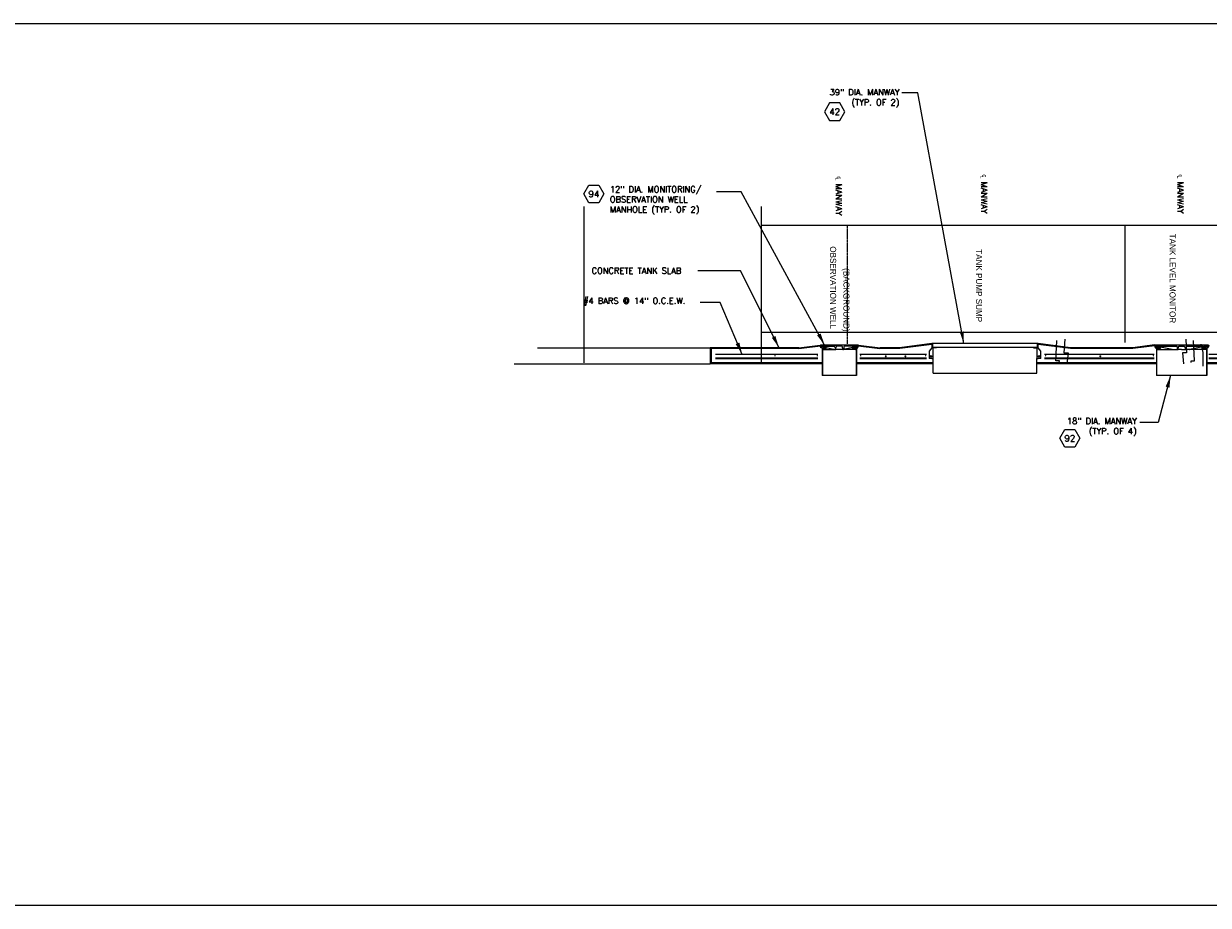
# Model space of a CAD drawing. Extents: x 2360 to 5106, y -824 to 622.
# Tile 8 of 124: x 2939 to 3379, y 294 to 622. Entities that reach past the tile are written whole.
import ezdxf
from ezdxf.enums import TextEntityAlignment as Align

# ---------------------------------------------------------------- set-up
doc = ezdxf.new("R2010")
doc.units = 0
doc.header["$MEASUREMENT"] = 0
for name, pattern in [('CENTER1', [0.6625, 0.5, -0.075, 0.0125, -0.075]), ('HIDDEN', [0.375, 0.25, -0.125]), ('TANK-SLAB$0$DASHED', [0.75, 0.5, -0.25])]:
    doc.linetypes.add(name, pattern=pattern)
doc.layers.get('0').update_dxf_attribs({"linetype": 'CONTINUOUS'})
doc.layers.get('DEFPOINTS').update_dxf_attribs({"linetype": 'CONTINUOUS'})
for name, color, linetype in [('FREEZE-OUTLINE-TITLES', 60, 'CONTINUOUS'), ('HATCH-CONCRETE', 2, 'CONTINUOUS'), ('REBAR', 4, 'TANK-SLAB$0$DASHED'), ('TANK-MANHOLE', 2, 'CONTINUOUS'), ('TANK-SLAB', 6, 'CONTINUOUS'), ('TEXT', 3, 'CONTINUOUS')]:
    doc.layers.add(name, color=color, linetype=linetype)
doc.styles.add('SIMPFRAC', font='simpfrac')
doc.styles.add('SIMPLEX', font='simplex')
doc.styles.add('TANK-SLAB$0$SIMPLEX', font='simplex')
doc.dimstyles.new('DIM48', dxfattribs={"dimscale": 48, "dimtxt": 0.09375, "dimasz": 0.09375, "dimexe": 0.0625, "dimexo": 0.0625, "dimgap": 0.0625, "dimtad": 1, "dimdec": 4, "dimzin": 3, "dimdsep": 46, "dimlunit": 4, "dimtxsty": 'SIMPLEX', "dimcen": 0, "dimclrd": 3, "dimclre": 3, "dimclrt": 3, "dimadec": 0, "dimazin": 0, "dimtfac": 1, "dimtdec": 4, "dimtofl": 0, "dimtmove": 2, "dimatfit": 3, "dimfxl": 1, "dimfrac": 2, "dimtolj": 1, "dimtzin": 3, "dimarcsym": 0})

# ---------------------------------------------------------------- blocks, each defined once
blk = doc.blocks.new('TANK-SLAB$0$HEX')
at = {"color": 3}
blk.add_lwpolyline([(-0.058, 0.1), (-0.115, 0), (-0.058, -0.1), (0.058, -0.1), (0.115, 0), (0.058, 0.1)], close=True, dxfattribs=at)
at = {"color": 3, "style": 'TANK-SLAB$0$SIMPLEX'}
blk.add_attdef('D#', text='', height=0.08, dxfattribs=at).set_placement((0, 0), align=Align.MIDDLE)

msp = doc.modelspace()

# ---------------------------------------------------------------- hatches: boundary and pattern name
at = {"layer": 'TANK-MANHOLE'}
h = msp.add_hatch(dxfattribs=at)
h.set_pattern_fill('LINE', color=1, scale=4, angle=225, style=0)
h.set_pattern_definition([(315, (3954.327, 373.92165), (-0.3535534, -0.3535534), [])])
h.paths.add_polyline_path([(3236.05874, 502.38571), (3236.14071, 502.24401, 0.269129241), (3236.2226, 502.19678), (3236.27407, 502.19678), (3236.27407, 502.13426), (3236.36854, 502.13426), (3236.43939, 502.06341), (3236.43939, 501.85086), (3236.28235, 501.85086, -0.197143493), (3236.21651, 501.87787), (3236.11213, 501.98083, 0.197143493), (3236.0463, 502.00784), (3236.04624, 502.00784), (3235.70897, 502.00784, 0.001531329), (3235.70858, 502.00784), (3235.35982, 502.00784, -0.315060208), (3235.18368, 502.13106), (3235.11407, 502.32181), (3235.10851, 502.38571)])

# ---------------------------------------------------------------- linework, layer by layer
at = {"layer": 'DEFPOINTS'}
for p, q in [((3146.91667, 495.90712), (3146.91667, 553.93954)), ((3212.91667, 495.90712), (3212.91667, 553.93954)), ((3212.91667, 547.0545), (3829.67305, 547.0545)), ((3348.17381, 503.40712), (3348.17381, 547.04714)), ((3212.91667, 507.27099), (3829.67305, 507.27099))]:
    msp.add_line(p, q, dxfattribs=at)
at = {"layer": 'DEFPOINTS', "linetype": 'CENTER1', "ltscale": 0.5}
msp.add_lwpolyline([(3244.91667, 502.90712), (3244.91667, 547.04714)], dxfattribs=at)
at = {"layer": 'DEFPOINTS'}
for points in [[(3323.62998, 495.95155), (3323.69694, 496.62759), (3322.37345, 496.62759), (3322.76761, 504.14867)], [(3325.68378, 504.64645), (3325.39384, 499.52251), (3326.8979, 499.52251), (3326.51734, 495.52111)], [(3370.66383, 504.64645), (3370.95378, 499.52251), (3369.44972, 499.52251), (3369.83028, 495.52111)], [(3372.71764, 495.95155), (3372.65067, 496.62759), (3373.97417, 496.62759), (3373.58001, 504.14867)], [(3376.2368, 502.78849), (3377.05109, 499.74637), (3377.05109, 494.64334)]]:
    msp.add_lwpolyline(points, dxfattribs=at)
at = {"layer": 'FREEZE-OUTLINE-TITLES', "color": 60, "linetype": 'Continuous'}
msp.add_lwpolyline([(3992.18868, 621.90712), (2876.18868, 621.90712), (2876.18868, 294.21628), (3992.18868, 294.21628)], close=True, dxfattribs=at)
at = {"layer": 'HATCH-CONCRETE', "color": 2}
for p, q in [((3193.8721, 501.47879), (3193.8721, 495.47879)), ((3194.1846, 501.16629), (3194.1846, 495.79129))]:
    msp.add_line(p, q, dxfattribs=at)
at = {"layer": 'REBAR', "const_width": 0.75}
for points in [[(3233.96198, 497.53689), (3195.78969, 497.53689)], [(3274.39601, 497.53689), (3249.4119, 497.53689)], [(3358.9902, 497.53689), (3318.06876, 497.53689)], [(3393.19543, 497.53689), (3379.19872, 497.53689)]]:
    msp.add_lwpolyline(points, dxfattribs=at)
at = {"layer": 'REBAR', "linetype": 'HIDDEN', "const_width": 0.5}
for points in [[(3233.96198, 498.97139), (3195.72991, 498.97139)], [(3274.39601, 498.97139), (3249.4119, 498.97139)], [(3358.9902, 498.97141), (3318.06876, 498.97141)], [(3393.19543, 498.97141), (3379.19872, 498.97141)]]:
    msp.add_lwpolyline(points, dxfattribs=at)
at = {"layer": 'REBAR'}
for points, const_width in [([(3217.81153, 498.47139, 1), (3218.06153, 498.47139, 1)], 0.25), ([(3233.53875, 498.47139, 1), (3233.78875, 498.47139, 1)], 0.25), ([(3249.67568, 498.47139, 1), (3249.92568, 498.47139, 1)], 0.25), ([(3259.33761, 498.29581, -1), (3258.96261, 498.29581, -1)], 0.375), ([(3266.62365, 498.29581, -1), (3266.24865, 498.29581, -1)], 0.375), ([(3273.81834, 498.47139, 1), (3274.06834, 498.47139, 1)], 0.25), ([(3318.43354, 498.47139, 1), (3318.68354, 498.47139, 1)], 0.25), ([(3338.70924, 498.29581, 1), (3339.08424, 498.29581, 1)], 0.375), ([(3358.53097, 498.47139, 1), (3358.78097, 498.47139, 1)], 0.25)]:
    msp.add_lwpolyline(points, format="xyb", close=True, dxfattribs=dict(at, const_width=const_width))
at = {"layer": 'TANK-MANHOLE', "color": 1, "linetype": 'Continuous'}
for p, q in [((3248.77561, 502.47879), (3234.90348, 502.47879)), ((3235.10851, 502.38571), (3236.05874, 502.38571)), ((3235.11407, 502.32181), (3235.10851, 502.38571)), ((3235.18368, 502.13106), (3235.11407, 502.32181)), ((3236.05874, 502.38571), (3241.86981, 502.38571)), ((3236.32964, 502.38571), (3236.38382, 502.41627)), ((3236.32964, 502.19678), (3236.32964, 502.38571)), ((3236.85755, 502.41627), (3236.38382, 502.41627)), ((3236.47551, 502.19678), (3236.47551, 502.38571)), ((3236.61999, 502.22456), (3236.61999, 502.13148)), ((3236.76586, 502.19678), (3236.76586, 502.38571)), ((3236.91173, 502.38571), (3236.85755, 502.41627)), ((3236.91173, 502.19678), (3236.91173, 502.38571)), ((3237.10042, 502.24358), (3237.18263, 502.38571)), ((3248.62972, 502.38571), (3241.86981, 502.38571)), ((3248.62972, 502.38571), (3241.86981, 502.38571)), ((3246.63746, 502.24418), (3246.55698, 502.38571)), ((3246.82788, 502.38571), (3246.88206, 502.41627)), ((3246.82788, 502.19678), (3246.82788, 502.38571)), ((3246.88206, 502.41627), (3247.35579, 502.41627)), ((3246.97375, 502.19678), (3246.97375, 502.38571)), ((3247.2641, 502.19678), (3247.2641, 502.38571)), ((3247.40858, 502.38571), (3247.35579, 502.41627)), ((3247.40858, 502.19678), (3247.40858, 502.38571)), ((3247.59866, 502.24358), (3247.68087, 502.38571)), ((3248.55454, 502.13106), (3248.62416, 502.32181)), ((3248.62416, 502.32181), (3248.62972, 502.38571)), ((3276.28467, 502.97875), (3276.28467, 501.47876)), ((3315.78467, 502.97875), (3276.28467, 502.97875)), ((3276.47217, 502.85375), (3276.47217, 501.79125)), ((3315.59718, 501.79125), (3315.59718, 502.85375)), ((3315.78467, 502.97875), (3315.72217, 502.97875)), ((3315.78467, 502.97875), (3315.72218, 502.97875)), ((3315.78467, 501.47876), (3315.78467, 502.97879)), ((3379.01718, 502.47879), (3359.26944, 502.47879)), ((3378.90894, 502.38586), (3369.14886, 502.38586)), ((3235.35982, 502.00784), (3236.0463, 502.00784)), ((3235.57112, 501.23543), (3235.52389, 501.23543)), ((3235.52389, 501.23543), (3235.52389, 491.16768)), ((3235.57112, 501.2521), (3235.57112, 491.16768)), ((3235.78645, 502.00784), (3235.70866, 502.00784)), ((3235.75311, 500.7492), (3240.40945, 500.7492)), ((3236.21651, 501.87787), (3236.11213, 501.98083)), ((3236.27407, 502.19678), (3236.27407, 502.13426)), ((3236.27407, 502.19678), (3236.27407, 502.13426)), ((3236.96591, 502.13426), (3236.27407, 502.13426)), ((3236.96591, 502.13426), (3236.27407, 502.13426)), ((3236.28235, 501.85086), (3236.61999, 501.85086)), ((3236.91173, 502.19678), (3236.32964, 502.19678)), ((3236.43939, 502.06341), (3236.36854, 502.13426)), ((3236.43939, 502.06341), (3236.36854, 502.13426)), ((3236.80198, 502.06341), (3236.43939, 502.06341)), ((3236.80198, 502.06341), (3236.43939, 502.06341)), ((3236.43939, 502.06341), (3236.43939, 501.85086)), ((3236.43939, 502.06341), (3236.43939, 501.85086)), ((3236.46301, 502.19678), (3236.46301, 501.18958)), ((3236.77836, 501.18958), (3236.46301, 501.18958)), ((3236.46301, 501.18958), (3236.52552, 501.12707)), ((3236.71446, 501.12707), (3236.52552, 501.12707)), ((3236.95903, 501.85086), (3236.61999, 501.85086)), ((3236.77836, 501.18958), (3236.71446, 501.12707)), ((3236.7603, 501.85086), (3236.78114, 501.60774)), ((3236.77836, 502.19678), (3236.77836, 501.18958)), ((3236.87283, 502.13426), (3236.80198, 502.06341)), ((3236.87283, 502.13426), (3236.80198, 502.06341)), ((3236.80198, 502.06341), (3236.80198, 501.85086)), ((3236.80198, 502.06341), (3236.80198, 501.85086)), ((3236.88256, 501.49521), (3240.40343, 500.75115)), ((3237.01927, 502.19678), (3236.91173, 502.19678)), ((3236.96591, 502.19678), (3236.96591, 502.13426)), ((3236.96591, 502.19678), (3236.96591, 502.13426)), ((3237.02532, 501.87832), (3237.12739, 501.98038)), ((3237.19368, 502.00784), (3239.90907, 502.00784)), ((3240.15766, 501.78436), (3240.2532, 500.88887)), ((3243.33105, 500.7492), (3240.40857, 500.7492)), ((3240.59111, 500.88745), (3240.6868, 501.78436)), ((3242.80423, 502.00784), (3240.93538, 502.00784)), ((3243.14861, 500.88647), (3243.05282, 501.78436)), ((3247.9865, 500.7492), (3243.33168, 500.7492)), ((3246.85706, 501.49521), (3243.33633, 500.75018)), ((3243.58195, 501.78436), (3243.48641, 500.88887)), ((3246.54454, 502.00784), (3243.83054, 502.00784)), ((3246.71475, 501.87787), (3246.61038, 501.98083)), ((3247.51751, 502.19678), (3246.71896, 502.19678)), ((3246.77232, 502.19678), (3246.77232, 502.13426)), ((3246.77232, 502.13426), (3247.46415, 502.13426)), ((3247.45727, 501.85086), (3246.78059, 501.85086)), ((3246.86678, 502.13426), (3246.93763, 502.06341)), ((3246.93763, 502.06341), (3246.93763, 501.85086)), ((3246.93763, 502.06341), (3247.30022, 502.06341)), ((3246.97931, 501.85086), (3246.95847, 501.60774)), ((3246.96125, 502.19678), (3246.96125, 501.18958)), ((3246.96125, 501.18958), (3247.27522, 501.18958)), ((3246.96125, 501.18958), (3247.02377, 501.12707)), ((3247.02377, 501.12707), (3247.2127, 501.12707)), ((3247.27522, 501.18958), (3247.2127, 501.12707)), ((3247.27522, 502.19678), (3247.27522, 501.18958)), ((3247.30022, 502.06341), (3247.36968, 502.13426)), ((3247.30022, 502.06341), (3247.30022, 501.85086)), ((3247.46415, 502.19678), (3247.46415, 502.13426)), ((3247.52356, 501.87832), (3247.62563, 501.98038)), ((3247.52389, 501.87864), (3247.6253, 501.98005)), ((3248.37841, 502.00784), (3247.69192, 502.00784)), ((3248.1671, 501.2521), (3248.1671, 491.16768)), ((3248.1671, 501.23543), (3248.21572, 501.23543)), ((3248.21572, 501.23543), (3248.21572, 491.16768)), ((3276.28467, 501.47876), (3275.22217, 500.22876)), ((3275.22217, 500.22876), (3275.22217, 497.50432)), ((3277.95655, 501.47876), (3276.28467, 501.47876)), ((3276.39263, 501.47876), (3276.31308, 501.47876)), ((3276.47217, 501.79126), (3276.48922, 501.79126)), ((3276.59717, 501.66625), (3277.83155, 501.66625)), ((3276.72217, 497.47876), (3276.72217, 501.47876)), ((3277.83155, 501.66625), (3314.2378, 501.66625)), ((3277.95655, 501.54125), (3277.95655, 501.47876)), ((3314.1128, 501.47876), (3314.1128, 501.54125)), ((3314.1128, 501.47876), (3315.78467, 501.47876)), ((3314.2378, 501.66625), (3315.47218, 501.66625)), ((3315.12842, 501.47876), (3315.37842, 501.47876)), ((3315.62843, 501.47876), (3315.12842, 501.47876)), ((3315.34717, 501.47876), (3315.34717, 497.47876)), ((3316.84717, 500.22876), (3315.78467, 501.47876)), ((3316.84717, 497.50432), (3316.84717, 500.22876)), ((3359.80349, 501.22077), (3359.80349, 491.16768)), ((3359.85204, 501.22077), (3359.80349, 501.22077)), ((3359.85204, 501.25406), (3359.85204, 491.16768)), ((3360.03235, 500.75196), (3366.28302, 500.75196)), ((3360.56496, 502.00859), (3360.3264, 502.00859)), ((3360.75637, 502.00859), (3360.66067, 502.00859)), ((3360.94639, 502.00859), (3360.85069, 502.00859)), ((3361.1378, 502.00859), (3361.0421, 502.00859)), ((3361.2335, 502.00859), (3361.47206, 502.00859)), ((3361.27184, 501.85893), (3366.25445, 500.75612)), ((3366.303, 500.75196), (3367.80345, 500.75196)), ((3369.14886, 500.75196), (3367.80345, 500.75196)), ((3369.14886, 500.75196), (3370.49426, 500.75196)), ((3372.01526, 500.75196), (3370.49426, 500.75196)), ((3378.26537, 500.75196), (3372.03421, 500.75196)), ((3377.02587, 501.85893), (3372.03878, 500.75496)), ((3377.06421, 502.00859), (3376.82565, 502.00859)), ((3377.25562, 502.00859), (3377.15991, 502.00859)), ((3377.44564, 502.00859), (3377.34994, 502.00859)), ((3377.63705, 502.00859), (3377.54134, 502.00859)), ((3377.73275, 502.00859), (3377.97131, 502.00859)), ((3378.44707, 501.22077), (3378.44707, 491.16768)), ((3378.44707, 501.22077), (3378.49422, 501.22077)), ((3378.49422, 501.22077), (3378.49422, 491.16768)), ((3276.22217, 497.50432), (3275.22217, 497.50432)), ((3276.22217, 497.47876), (3276.22217, 497.50432)), ((3276.22217, 497.47876), (3276.72217, 497.47876)), ((3276.72217, 491.97875), (3276.72217, 497.47876)), ((3315.34717, 497.47876), (3315.84718, 497.47876)), ((3315.34717, 491.97875), (3315.34717, 497.47876)), ((3316.84717, 497.50432), (3315.84718, 497.50432)), ((3315.84718, 497.50432), (3315.84718, 497.47876)), ((3248.21572, 491.16768), (3235.52389, 491.16768)), ((3276.72217, 491.97875), (3315.34717, 491.97875)), ((3378.49422, 491.16768), (3359.80349, 491.16768))]:
    msp.add_line(p, q, dxfattribs=at)
for points in [[(3235.64199, 501.19494, 0.389385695), (3235.57972, 501.2521), (3235.52528, 501.2521), (3235.5197, 501.35248, 0.398053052), (3235.4261, 501.44103), (3235.08341, 501.44103, -0.349333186), (3234.9616, 501.53797), (3234.74481, 502.47879), (3234.90348, 502.47879, -0.348853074), (3235.02524, 502.38207), (3235.16853, 501.76503, 0.348853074), (3235.25985, 501.69248), (3235.54334, 501.69248, 0.399535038), (3235.63774, 501.78151), (3235.64614, 501.9481, -0.399535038), (3235.70858, 502.00784), (3235.78792, 502.00784, -0.399230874), (3235.85033, 501.94855), (3235.86981, 501.57023), (3236.36854, 501.57023), (3236.4894, 501.44798), (3236.4894, 501.19236), (3235.96829, 501.19236, 0.39889653), (3235.84347, 501.07393), (3235.82949, 500.80841, -0.39889653), (3235.76708, 500.7492), (3235.73757, 500.7492, -0.389385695), (3235.6753, 500.80636)], [(3248.09762, 501.19494, -0.389385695), (3248.15989, 501.2521), (3248.21434, 501.2521), (3248.21991, 501.35248, -0.398053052), (3248.31352, 501.44103), (3248.65621, 501.44103, 0.349333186), (3248.77802, 501.53797), (3248.99481, 502.47879), (3248.83614, 502.47879, 0.348853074), (3248.71438, 502.38207), (3248.57108, 501.76503, -0.348853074), (3248.47976, 501.69248), (3248.19628, 501.69248, -0.399535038), (3248.10187, 501.78151), (3248.09347, 501.9481, 0.399535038), (3248.03103, 502.00784), (3247.9517, 502.00784, 0.399230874), (3247.88928, 501.94855), (3247.86981, 501.57023), (3247.37107, 501.57023), (3247.25021, 501.44798), (3247.25021, 501.19236), (3247.77132, 501.19236, -0.39889653), (3247.89615, 501.07393), (3247.91012, 500.80841, 0.39889653), (3247.97253, 500.7492), (3248.00204, 500.7492, 0.389385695), (3248.06432, 500.80636)], [(3359.98798, 502.00859, 0.39953151), (3359.92556, 501.94924), (3359.91941, 501.82728, -0.39953151), (3359.77897, 501.69374), (3359.6007, 501.69374, -0.348582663), (3359.5094, 501.76619), (3359.36006, 502.40646, 0.350174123), (3359.26944, 502.47879), (3359.08636, 502.47879), (3359.30412, 501.53978, 0.3489397), (3359.42596, 501.44269), (3359.7064, 501.44269, -0.398052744), (3359.80071, 501.35414), (3359.80626, 501.25406), (3359.85914, 501.25406, -0.38836603), (3359.92139, 501.19711), (3359.95606, 500.8089, 0.38836603), (3360.01831, 500.75196), (3360.04759, 500.75196, 0.398894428), (3360.11, 500.81117), (3360.12394, 501.07598, -0.398894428), (3360.24877, 501.19441), (3361.17665, 501.19441, 0.398050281), (3361.36386, 501.37151), (3361.37498, 501.57168), (3360.14886, 501.57168), (3360.12942, 501.9493, 0.399230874), (3360.067, 502.00859)], [(3378.31112, 502.00859, -0.39953151), (3378.37354, 501.94924), (3378.37969, 501.82728, 0.39953151), (3378.52014, 501.69374), (3378.6984, 501.69374, 0.348582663), (3378.7897, 501.76619), (3378.93904, 502.40646, -0.350174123), (3379.02966, 502.47879), (3379.21275, 502.47879), (3378.99498, 501.53978, -0.3489397), (3378.87314, 501.44269), (3378.5927, 501.44269, 0.398052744), (3378.4984, 501.35414), (3378.49284, 501.25406), (3378.43996, 501.25406, 0.38836603), (3378.37771, 501.19711), (3378.34305, 500.8089, -0.38836603), (3378.28079, 500.75196), (3378.25152, 500.75196, -0.398894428), (3378.1891, 500.81117), (3378.17517, 501.07598, 0.398894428), (3378.05034, 501.19441), (3377.12246, 501.19441, -0.398050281), (3376.93524, 501.37151), (3376.92412, 501.57168), (3378.15025, 501.57168), (3378.16968, 501.9493, -0.399230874), (3378.2321, 502.00859)], [(3237.08673, 501.37069), (3237.0965, 501.57023), (3236.88117, 501.57023), (3236.75891, 501.44798), (3236.75891, 501.19236), (3236.89945, 501.19236, 0.399958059)], [(3246.65289, 501.37069), (3246.64312, 501.57023), (3246.85845, 501.57023), (3246.9807, 501.44798), (3246.9807, 501.19236), (3246.84016, 501.19236, -0.399958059)]]:
    msp.add_lwpolyline(points, format="xyb", close=True, dxfattribs=at)
for points in [[(3236.32964, 502.19678), (3236.22211, 502.19678, -0.267731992), (3236.14071, 502.24401), (3236.05874, 502.38571)], [(3369.14886, 502.38586), (3359.39016, 502.38586), (3359.39571, 502.32206), (3359.48763, 502.0702, 0.315056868), (3359.5757, 502.00859), (3360.3264, 502.00859, -0.20068244), (3360.39314, 501.98068), (3360.49269, 501.87977, 0.20068244), (3360.55943, 501.85186), (3360.89923, 501.85186), (3361.23904, 501.85186, 0.200679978), (3361.30578, 501.87977), (3361.40533, 501.98068, -0.200679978), (3361.47207, 502.00859), (3367.19214, 502.00859, -0.383818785), (3367.44077, 501.78476), (3367.53476, 500.89185, 0.383818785), (3367.69015, 500.75196), (3367.71841, 500.75196, 0.383818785), (3367.8738, 500.89185), (3367.9678, 501.78476, -0.383818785), (3368.21817, 502.00859), (3370.08093, 502.00859, -0.383366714), (3370.32987, 501.78515), (3370.42535, 500.89161, 0.383366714), (3370.58072, 500.75196), (3370.60754, 500.75196, 0.383366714), (3370.76291, 500.89161), (3370.85839, 501.78515, -0.383366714), (3371.10697, 502.00859), (3376.82565, 502.00859, -0.200679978), (3376.89239, 501.98068), (3376.99194, 501.87977, 0.200679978), (3377.05868, 501.85186), (3377.39848, 501.85186), (3377.73828, 501.85186, 0.20068244), (3377.80503, 501.87977), (3377.90457, 501.98068, -0.20068244), (3377.97131, 502.00859), (3378.72341, 502.00859, 0.315058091), (3378.81148, 502.0702), (3378.90339, 502.32206), (3378.90894, 502.38586), (3369.14886, 502.38586)]]:
    msp.add_lwpolyline(points, format="xyb", dxfattribs=at)
for centre, radius in [((3236.42828, 502.16065), 0.03473), ((3236.81309, 502.16065), 0.03473), ((3246.92652, 502.16065), 0.03473), ((3247.31134, 502.16065), 0.03473), ((3275.97217, 498.22875), 0.3125), ((3316.09718, 498.22875), 0.3125)]:
    msp.add_circle(centre, radius, dxfattribs=at)
for centre, radius, start, end in [((3236.40188, 502.27874), 0.12781, 55.6196553, 124.3803447), ((3236.61999, 501.92726), 0.48067, 72.5076755, 107.4923245), ((3236.8381, 502.27874), 0.12781, 55.6196553, 124.3803447), ((3237.01927, 502.29053), 0.09375, 270, 329.9535533), ((3246.71896, 502.29053), 0.09375, 209.6239789, 270), ((3246.90012, 502.27874), 0.12781, 55.6196553, 124.3803447), ((3247.11823, 501.92726), 0.48067, 72.5076755, 107.4923245), ((3247.33634, 502.27874), 0.12781, 55.6196553, 124.3803447), ((3247.51751, 502.29053), 0.09375, 270, 329.9535533), ((3276.34717, 502.85375), 0.125, 0, 90), ((3315.72218, 502.85375), 0.125, 90, 180), ((3235.35982, 502.19534), 0.1875, 200.0497379, 270), ((3235.39191, 501.85086), 0.18755, 118.2720361, 180), ((3235.39191, 501.85086), 0.18755, 180, 236.4271016), ((3235.45582, 501.85086), 0.18755, 0, 56.4271016), ((3235.45582, 501.85086), 0.18755, 303.5728984, 0), ((3236.0463, 501.91409), 0.09375, 45.3900984, 90), ((3236.28235, 501.94461), 0.09375, 225.3900984, 270), ((3236.90617, 501.61886), 0.12503, 184.4473849, 259.0661832), ((3236.95903, 501.94461), 0.09375, 270, 315), ((3237.19368, 501.91409), 0.09375, 90, 135), ((3239.90907, 501.75784), 0.25, 6.0896954, 90), ((3240.40857, 500.90545), 0.15625, 186.0896954, 270), ((3240.43361, 501.00064), 0.25145, 259.1264796, 270), ((3240.43574, 500.90402), 0.15625, 258.0672957, 353.9103046), ((3240.93538, 501.75784), 0.25, 90, 173.9103046), ((3242.80423, 501.75784), 0.25, 6.0896954, 90), ((3243.30398, 500.90304), 0.15625, 186.0896954, 281.9483055), ((3243.30932, 501.00064), 0.25145, 270, 280.8735204), ((3243.33105, 500.90545), 0.15625, 270, 353.9103046), ((3243.83054, 501.75784), 0.25, 90, 173.9103046), ((3246.54454, 501.91409), 0.09375, 45.3900984, 90), ((3246.78059, 501.94461), 0.09375, 225.3900984, 270), ((3246.83205, 501.61886), 0.12503, 280.9338168, 355.5526151), ((3247.45727, 501.94461), 0.09375, 270, 314.9997287), ((3247.69192, 501.91409), 0.09375, 90, 134.9997287), ((3248.2838, 501.85086), 0.18755, 123.5728984, 180), ((3248.2838, 501.85086), 0.18755, 180, 236.4271016), ((3248.37841, 502.19534), 0.1875, 270, 339.949752), ((3248.34631, 501.85086), 0.18755, 0, 61.7279639), ((3248.34631, 501.85086), 0.18755, 303.5728984, 0), ((3276.59717, 501.79125), 0.125, 180, 270), ((3277.83155, 501.54125), 0.125, 0, 90), ((3314.2378, 501.54125), 0.125, 90, 180), ((3315.47218, 501.79125), 0.125, 270, 0), ((3366.303, 501.00301), 0.25105, 259.1264796, 270), ((3372.01526, 500.84571), 0.09375, 270, 284.5308152)]:
    msp.add_arc(centre, radius, start, end, dxfattribs=at)
at = {"layer": 'TANK-SLAB', "color": 2, "linetype": 'Continuous'}
for p, q in [((3226.74427, 501.47872), (3234.74481, 502.47879)), ((3248.99481, 502.47879), (3256.99481, 501.47879)), ((3276.28467, 502.97875), (3264.28496, 501.47879)), ((3276.28467, 502.66382), (3264.30441, 501.16629)), ((3327.78509, 501.4787), (3315.78467, 502.97875)), ((3327.76563, 501.1662), (3315.78467, 502.66382)), ((3359.07512, 502.48759), (3351.00474, 501.47879)), ((3226.74481, 501.47879), (3193.8721, 501.47879)), ((3226.76426, 501.16629), (3194.1846, 501.16629)), ((3226.76373, 501.16622), (3234.81534, 502.17268)), ((3248.92383, 502.17273), (3256.97567, 501.16625)), ((3264.30441, 501.16629), (3256.97535, 501.16629)), ((3264.28496, 501.47879), (3256.99481, 501.47879)), ((3351.02419, 501.16629), (3327.76493, 501.16629)), ((3351.00474, 501.47879), (3327.78439, 501.47879)), ((3359.15504, 502.18265), (3351.02419, 501.16629)), ((3235.57112, 495.47879), (3193.8721, 495.47879)), ((3235.57112, 495.79129), (3194.1846, 495.79129)), ((3276.72217, 495.79129), (3248.1671, 495.79129)), ((3276.72217, 495.47879), (3248.1671, 495.47879)), ((3266.06759, 495.79129), (3248.21572, 495.79129)), ((3266.06759, 495.47879), (3248.21572, 495.47879)), ((3359.80349, 495.79125), (3315.34717, 495.79125)), ((3359.80349, 495.47875), (3315.34717, 495.47875)), ((3394.91942, 495.79125), (3378.49422, 495.79125)), ((3394.91942, 495.47875), (3378.49422, 495.47875))]:
    msp.add_line(p, q, dxfattribs=at)
at = {"layer": 'TANK-SLAB', "color": 253, "linetype": 'Continuous'}
for p, q in [((3129.67228, 501.47879), (3193.8721, 501.47879)), ((3120.90807, 495.47879), (3193.8721, 495.47879))]:
    msp.add_line(p, q, dxfattribs=at)

# ---------------------------------------------------------------- block references
at = {"layer": 'TEXT'}
ref = msp.add_blockref('TANK-SLAB$0$HEX', (3240.11366, 589.1862), dxfattribs=dict(at, xscale=32.48674340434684, yscale=32.48674340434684, zscale=32.48674340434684))
ref.add_attrib('D#', '42', dxfattribs={"layer": '0', "height": 2.3625, "style": 'TANK-SLAB$0$SIMPLEX'}).set_placement((3240.11366, 589.1862), align=Align.MIDDLE)
ref = msp.add_blockref('TANK-SLAB$0$HEX', (3150.59478, 558.62009), dxfattribs=dict(at, xscale=-32.48674340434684, yscale=32.48674340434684, zscale=32.48674340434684))
ref.add_attrib('D#', '94', dxfattribs={"layer": '0', "height": 2.3625, "style": 'TANK-SLAB$0$SIMPLEX'}).set_placement((3150.59478, 558.62009), align=Align.MIDDLE)
ref = msp.add_blockref('TANK-SLAB$0$HEX', (3327.58594, 467.80943), dxfattribs=dict(at, xscale=-32.48674340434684, yscale=32.48674340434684, zscale=32.48674340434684))
ref.add_attrib('D#', '92', dxfattribs={"layer": '0', "height": 2.3625, "style": 'TANK-SLAB$0$SIMPLEX'}).set_placement((3327.58594, 467.80943), align=Align.MIDDLE)

# ---------------------------------------------------------------- texts
at = {"layer": 'TEXT', "linetype": 'Continuous', "style": 'SIMPFRAC'}
for s, p in [('TANK LEVEL MONITOR', (3364.65423, 543.84759)), ('OBSERVATION WELL', (3238.42494, 539.16856, 48)), ('TANK PUMP SUMP', (3292.67997, 538.06178)), ('(BACKGROUND)', (3243.3752, 531.0257, 48))]:
    msp.add_text(s, height=2.25, rotation=270, dxfattribs=at).set_placement(p)
at = {"layer": 'TEXT', "char_height": 2.25, "style": 'SIMPLEX'}
for s, insert, width, attachment_point in [('39" DIA. MANWAY\\P(TYP. OF 2)', (3264.18354, 597.55056), 53.2517101, 3), ('12" DIA. MONITORING/\\POBSERVATION WELL MANHOLE (TYP. OF 2)', (3156.52695, 561.47489), 38.4228399, 1), ('CONCRETE TANK SLAB', (3149.746, 531.21029, 48), 38.4228399, 1), ('#4 BARS @ 14" O.C.E.W.', (3146.56271, 520.04529, 48), 43.9472817, 1), ('18" DIA. MANWAY\\P(TYP. OF 4)', (3352.44132, 475.35271), 53.8771439, 3)]:
    msp.add_mtext(s, dxfattribs=dict(at, insert=insert, width=width, attachment_point=attachment_point))
at = {"layer": 'TEXT', "char_height": 2.25, "width": 19.5190601, "attachment_point": 9, "rotation": 270, "style": 'SIMPLEX'}
for insert in [(3240.33205, 550.50327, 48), (3294.37298, 551.21793), (3367.41755, 551.21802)]:
    msp.add_mtext('℄ MANWAY', dxfattribs=dict(at, insert=insert))

# ---------------------------------------------------------------- leaders
at = {"layer": 'TEXT'}
for points, override in [([(3288.18527, 502.99211), (3271.08045, 596.17893), (3265.06055, 596.17893)], {"dimgap": 0.0625, "dimtad": 0}), ([(3236.40188, 502.47067), (3205.38769, 559.37211), (3196.12891, 559.37211)], {"dimgap": 0.0625, "dimtad": 0}), ([(3219.43725, 501.47879, 48), (3205.10928, 530.00944, 48), (3189.27867, 530.00944, 48)], {"dimtad": 0}), ([(3205.76219, 498.97139, 48), (3197.53303, 518.28636, 48), (3190.05284, 518.28636, 48)], {"dimtad": 0}), ([(3365.06217, 491.15453), (3360.42028, 473.62027), (3353.55749, 473.62027)], {"dimgap": 0.0625, "dimtad": 0})]:
    msp.add_leader(points, dimstyle='DIM48', override=override, dxfattribs=at)

doc.saveas('drawing.dxf')
